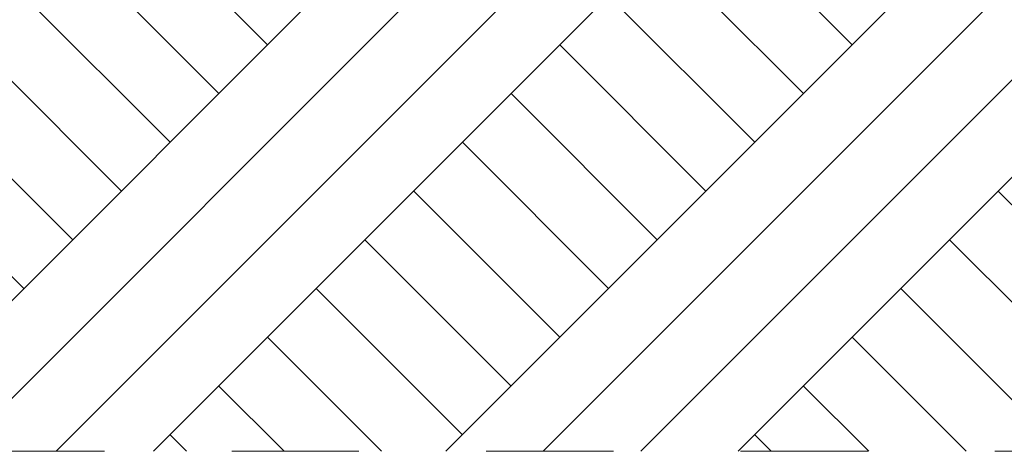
# Model space of a CAD drawing. Header units: millimetres. Extents: x 16408 to 141596, y -21057 to 26364.
# Tile 6 of 144: x 19848 to 21706, y -6374 to -5560. Entities that reach past the tile are written whole.
import ezdxf

# ---------------------------------------------------------------- set-up
doc = ezdxf.new("R2010")
doc.units = ezdxf.units.MM
doc.header["$MEASUREMENT"] = 0
doc.linetypes.add('Przerywana', pattern=[480, 240, -240])
doc.linetypes.add('Wipeout_Contour', pattern=[1000, 0, -1000])
doc.layers.add('0_Nr_pióra__1', color=7, linetype='Continuous', lineweight=13)
doc.layers.add('0_Nr_pióra__102', color=7, linetype='Continuous', lineweight=5, true_color=0xcccccc)

msp = doc.modelspace()

# ---------------------------------------------------------------- wipeouts: each hides what was drawn before it
at = {"color": 254, "linetype": 'Wipeout_Contour', "lineweight": 0, "ltscale": 157119.761231}
msp.add_wipeout([(26160.9, -5540.6), (24836.8, -5524.9), (21589.3, -5433), (19135.1, -5391.1), (16936.7, -5378.7), (16936.7, -6373.6), (26160.9, -6373.6)], dxfattribs=at)

# ---------------------------------------------------------------- next in the draw order: hatches: boundary and pattern name
at = {"layer": '0_Nr_pióra__102', "linetype": 'Continuous', "lineweight": 5, "true_color": 0xcccccc}
h = msp.add_hatch(dxfattribs=at)
h.set_pattern_fill('Grunt_0004', color=254, style=0, pattern_type=2)
h.set_pattern_definition([(45, (0, 0), (-275.7716, 275.7716), []), (45, (-91.9, 91.9), (-551.543, 551.543), []), (45, (-183.85, 183.85), (-551.543, 551.543), []), (135, (-275.77, 275.77), (91.9239, 91.9239), [390, -390])])
h.paths.add_polyline_path([(26160.9, -5540.6), (24836.8, -5524.9), (21589.3, -5433), (19135.1, -5391.1), (16936.7, -5378.7), (16936.7, -6373.6), (26160.9, -6373.6)])

# ---------------------------------------------------------------- next in the draw order: linework, layer by layer
at = {"layer": '0_Nr_pióra__1', "color": 7, "linetype": 'Przerywana', "lineweight": 13}
msp.add_line((16408, -6373.6), (39504.9, -6373.6), dxfattribs=at)

doc.saveas('drawing.dxf')
